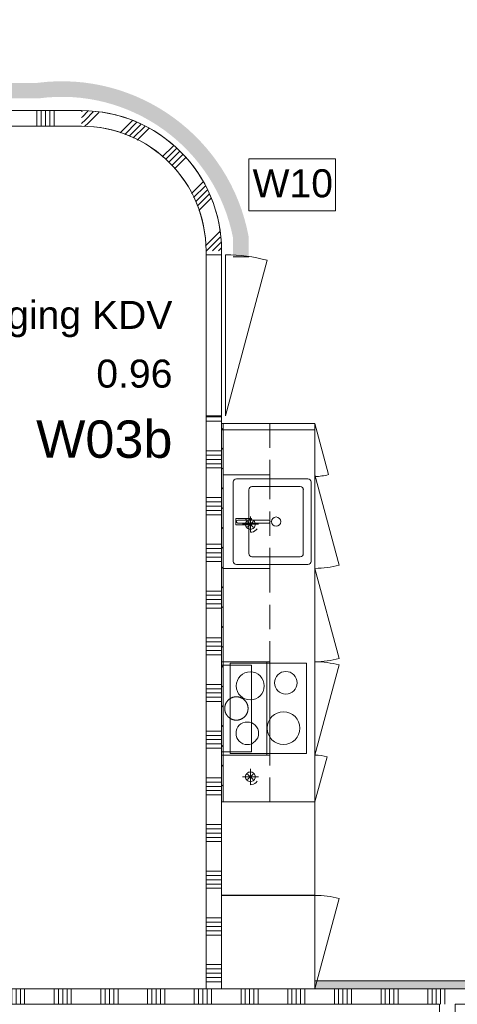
# Model space of a CAD drawing. Header units: millimetres. Extents: x -850 to 154668, y -80411 to 71019.
# Tile 157 of 236: x 42678 to 45490, y 36455 to 42779. Entities that reach past the tile are written whole.
import ezdxf
from ezdxf.enums import TextEntityAlignment as Align

# ---------------------------------------------------------------- set-up
doc = ezdxf.new("R2010")
doc.units = ezdxf.units.MM
doc.header["$MEASUREMENT"] = 0
for name, pattern in [('B0103', [8750, 2500, -1250, 2500, -1250, 0, -1250]), ('B0701', [234.119993, 155.999994, -78.119999]), ('Wipeout_Contour', [1000, 0, -1000])]:
    doc.linetypes.add(name, pattern=pattern)
for name, color, linetype in [('Info Wandafwerking aanduiding', 7, 'Continuous'), ('Info Wandafwerking aanduiding Doorsnede-arcering', 7, 'Continuous'), ('New_22 NC Binnenwanden', 7, 'Continuous'), ('New_22 NC Binnenwanden Deuren', 7, 'Continuous'), ('New_22 NC Binnenwanden Doorsnede-arcering', 7, 'Continuous'), ('New_23 Vloeren', 7, 'Continuous'), ('New_73 Keuken', 7, 'Continuous'), ('New_73 Keuken Afdek-arcering', 7, 'Continuous'), ('New_73 Keuken Doorsnede-arcering', 7, 'Continuous'), ('New_Info Wandafwerking aanduiding', 7, 'Continuous'), ('New_Info Wandafwerking aanduiding Doorsnede-arcering', 7, 'Continuous'), ('New_Z Ruimtefuncties', 7, 'Continuous'), ('New_Z Ruimtefuncties Zone omranding', 7, 'Continuous'), ('New_Z Ruimtefuncties Zone tekst', 7, 'Continuous')]:
    doc.layers.add(name, color=color, linetype=linetype)
doc.styles.add('GENERATED_STYLE_1', font='arial.ttf')
doc.styles.add('GENERATED_STYLE_2', font='arial.ttf')

# ---------------------------------------------------------------- blocks, each defined once
blk = doc.blocks.new('Slab_1_1', base_point=(0, 17060))
at = {"layer": 'New_23 Vloeren', "color": 7, "linetype": 'Continuous', "lineweight": 0, "flags": 128}
blk.add_lwpolyline([(0, 17060), (25600, 17060), (25600, 17539.8), (30060, 17539.8), (30060, 0), (44257.3, 0), (99110, 0), (99110, 26125), (78570.2, 26125), (78570.2, 30220), (61804.1, 30220), (61804.1, 33195.8), (50070.2, 33195.8), (50070.2, 36555.1), (42600, 36555.1), (42600, 38994.9), (31200.9, 38994.9), (31200.9, 49880), (25600, 49880), (25600, 70460), (0, 70460)], close=True, dxfattribs=at)
blk = doc.blocks.new('Slab_3_1', base_point=(31200.9, 49880))
at = {"layer": 'New_23 Vloeren', "color": 7, "linetype": 'Continuous', "lineweight": 0, "flags": 128}
blk.add_lwpolyline([(31200.9, 49880), (31200.9, 38994.9), (42600, 38994.9), (42600, 36555.1), (50070.2, 36555.1), (50070.2, 33195.8), (61804.1, 33195.8), (61804.1, 53915), (31400.3, 53915), (31400.3, 49880)], close=True, dxfattribs=at)
blk = doc.blocks.new('Wall_51_1', base_point=(43975.4, 40185.5))
at = {"color": 254, "linetype": 'Wipeout_Contour', "lineweight": 0, "ltscale": 239118.763006}
blk.add_wipeout([(43975.4, 40145.5), (44575.3, 40145.5), (44575.3, 40185.5), (43975.4, 40185.5)], dxfattribs=at).dxf.layer = 'New_73 Keuken Afdek-arcering'
at = {"layer": 'New_73 Keuken', "color": 1, "linetype": 'Continuous', "lineweight": 0, "flags": 128}
for points in [[(44575.3, 40185.5), (43975.4, 40185.5)], [(43975.4, 40145.5), (43975.4, 40185.5)], [(44575.3, 40145.5), (44575.3, 40185.5)], [(43975.4, 40145.5), (44575.3, 40145.5)]]:
    blk.add_lwpolyline(points, dxfattribs=at)
blk = doc.blocks.new('Kast basis fornuis 22')
at = {"layer": 'New_73 Keuken', "color": 1, "linetype": 'Continuous', "lineweight": 0}
for p, q in [((0, 600), (600, 600)), ((590, 545), (10, 545)), ((10, 545), (10, 55)), ((590, 55), (590, 545)), ((0, 0), (579.6, -155.3)), ((0, 0), (600, 0)), ((10, 55), (590, 55))]:
    blk.add_line(p, q, dxfattribs=at)
for centre, radius in [((140.5, 434.7), 72.5), ((445, 415.6), 90), ((173.6, 202), 105), ((465.3, 187.3), 72.5)]:
    blk.add_circle(centre, radius, dxfattribs=at)
blk.add_arc((0, 0), 600, 345, 0, dxfattribs=at)
blk = doc.blocks.new('Kast basis 1D 22_4')
at = {"layer": 'New_73 Keuken', "color": 1, "linetype": 'Continuous', "lineweight": 0}
for p, q in [((0, 599.9), (340, 599.9)), ((0, 0), (0, 599.9)), ((0, 0), (340, 0)), ((0, 0), (328.4, -88))]:
    blk.add_line(p, q, dxfattribs=at)
blk.add_arc((0, 0), 340, 345, 0, dxfattribs=at)
blk = doc.blocks.new('Kast hoog 1D inbouwapparatuur 22')
at = {"layer": 'New_73 Keuken', "color": 1, "linetype": 'Continuous', "lineweight": 0}
for p, q in [((600, 600), (0, 600)), ((0, 600), (0, 0)), ((600, 0), (600, 600)), ((0, 0), (600, 0))]:
    blk.add_line(p, q, dxfattribs=at)
blk = doc.blocks.new('Afzuigkap inbouw 22')
at = {"layer": 'New_73 Keuken', "color": 1, "linetype": 'B0103', "lineweight": 0}
for p, q in [((0, 310), (0, 0)), ((600, 310), (0, 310)), ((22, 310), (22, 118)), ((578, 310), (22, 310)), ((578, 118), (578, 310)), ((600, 0), (600, 310)), ((22, 118), (578, 118)), ((0, 20), (600, 20)), ((0, 0), (600, 0))]:
    blk.add_line(p, q, dxfattribs=at)
blk.add_circle((300, 215), 75, dxfattribs=at)
blk = doc.blocks.new('Kast basis 1D 22_12')
at = {"layer": 'New_73 Keuken', "color": 1, "linetype": 'Continuous', "lineweight": 0}
for p, q in [((0, 600), (600, 600)), ((555, 525), (45, 525)), ((320, 509), (280, 509)), ((280, 509), (280, 444)), ((320, 444), (320, 509)), ((25, 505), (25, 45)), ((280, 444), (291, 444)), ((291, 443), (280.3, 443)), ((280.3, 443), (280.3, 408)), ((291, 495), (291, 297.1)), ((291, 444), (291, 495)), ((291, 408), (291, 443)), ((309, 297.2), (309, 495)), ((309, 495), (309, 444)), ((309, 444), (320, 444)), ((319.7, 443), (309, 443)), ((309, 443), (309, 408)), ((319.7, 408), (319.7, 443)), ((575, 45), (575, 505)), ((75, 405), (75, 95)), ((505, 425), (95, 425)), ((280.3, 408), (291, 408)), ((309, 408), (319.7, 408)), ((525, 95), (525, 405)), ((95, 75), (505, 75)), ((0, 0), (600, 0)), ((0, 0), (579.6, -155.3)), ((45, 25), (555, 25))]:
    blk.add_line(p, q, dxfattribs=at)
blk.add_circle((300, 250), 30, dxfattribs=at)
for centre, radius, start, end in [((45, 505), 20, 90, 180), ((555, 505), 20, 0, 90), ((300, 495), 9, 0, 180), ((300, 495), 9, 0, 180), ((95, 405), 20, 90, 180), ((505, 405), 20, 0, 90), ((300, 297.1), 9, 180.14724, 0.14724), ((95, 95), 20, 180, 270), ((505, 95), 20, 270, 0), ((45, 45), 20, 180, 270), ((555, 45), 20, 270, 0), ((0, 0), 600, 345, 0)]:
    blk.add_arc(centre, radius, start, end, dxfattribs=at)
blk.add_point((95, 75), dxfattribs=at)
blk = doc.blocks.new('Kast basis 1D 22_11')
at = {"layer": 'New_73 Keuken', "color": 1, "linetype": 'Continuous', "lineweight": 0}
for p, q in [((0, 600), (600, 600)), ((0, 0), (600, 0)), ((0, 0), (579.6, -155.3))]:
    blk.add_line(p, q, dxfattribs=at)
blk.add_arc((0, 0), 600, 345, 0, dxfattribs=at)
blk = doc.blocks.new('Kast basis 1D 22_14')
at = {"layer": 'New_73 Keuken', "color": 1, "linetype": 'Continuous', "lineweight": 0}
for p, q in [((0, 600), (300, 600)), ((0, 0), (300, 0)), ((0, 0), (289.8, -77.6))]:
    blk.add_line(p, q, dxfattribs=at)
blk.add_arc((0, 0), 300, 345, 0, dxfattribs=at)
blk = doc.blocks.new('Kast hoog 1D 22')
at = {"layer": 'New_73 Keuken', "color": 1, "linetype": 'Continuous', "lineweight": 0}
for p, q in [((600, 600), (0, 600)), ((0, 600), (0, 0)), ((600, 0), (600, 600)), ((0, 0), (600, 0)), ((0, 0), (579.6, -155.3))]:
    blk.add_line(p, q, dxfattribs=at)
blk.add_arc((0, 0), 600, 345, 0, dxfattribs=at)
blk = doc.blocks.new('*X1450')
at = {"layer": 'New_22 NC Binnenwanden Doorsnede-arcering', "color": 254, "linetype": 'Continuous', "lineweight": 0, "true_color": 0xe9ebeb}
for p, q in [((43080.5, 42194.4), (43075.3, 42189.2)), ((43115.8, 42191), (43081.1, 42156.2)), ((43151.1, 42187.5), (43100.5, 42136.8)), ((43186.5, 42184), (43119.9, 42117.4)), ((43081.1, 42156.2), (43075.3, 42150.4)), ((43100.5, 42136.8), (43075.3, 42111.6)), ((43403, 42131.5), (43323.2, 42051.7)), ((43430.8, 42120.5), (43353, 42042.7)), ((43119.9, 42117.4), (43095.4, 42093)), ((43456.1, 42107), (43382.6, 42033.5)), ((43481.4, 42093.5), (43407.9, 42019.9)), ((43506.7, 42080), (43433.1, 42006.4)), ((43665.2, 41969.5), (43594.5, 41898.7)), ((43686.6, 41952), (43615.8, 41881.3)), ((43707.9, 41934.5), (43637.2, 41863.8)), ((43726, 41913.9), (43655.3, 41843.1)), ((43743.5, 41892.5), (43672.8, 41821.8)), ((43855.4, 41735.4), (43781.9, 41661.9)), ((43869, 41710.1), (43795.4, 41636.6)), ((43882.5, 41684.8), (43808.9, 41611.3)), ((43896, 41659.5), (43819.8, 41583.3)), ((43908.6, 41633.4), (43828.8, 41553.6)), ((43963.1, 41418.8), (43890.8, 41346.5)), ((43966.6, 41383.4), (43910.2, 41327.1)), ((43890.8, 41346.5), (43872.1, 41327.7)), ((43910.2, 41327.1), (43878.1, 41295)), ((43929.6, 41307.7), (43916.9, 41295)), ((43970, 41348.1), (43929.6, 41307.7)), ((43973.5, 41312.8), (43955.7, 41295))]:
    blk.add_line(p, q, dxfattribs=at)
blk = doc.blocks.new('Wall_249_1', base_point=(43975.3, 41295))
at = {"layer": 'New_22 NC Binnenwanden', "color": 8, "linetype": 'Continuous', "lineweight": 0, "true_color": 0x778488}
for radius in [900, 800]:
    blk.add_arc((43075.3, 41295), radius, 0, 90.0017, dxfattribs=at)
at = {"layer": 'New_22 NC Binnenwanden', "color": 8, "lineweight": 0, "true_color": 0x778488}
blk.add_blockref('*X1450', (0, 0), dxfattribs=at)
blk = doc.blocks.new('Wall_462_1', base_point=(44575.3, 36554.9))
at = {"layer": 'Info Wandafwerking aanduiding Doorsnede-arcering', "linetype": 'Continuous', "lineweight": 0, "true_color": 0xffce00}
blk.add_hatch(color=40, dxfattribs=at).paths.add_polyline_path([(44575.3, 36554.9), (49970.4, 36554.9), (49970.4, 36604.9), (44575.3, 36604.9)])
at = {"layer": 'Info Wandafwerking aanduiding', "color": 1, "linetype": 'Continuous', "lineweight": 0, "flags": 128}
for points in [[(49970.4, 36604.9), (44575.3, 36604.9)], [(44575.3, 36604.9), (44575.3, 36554.9)], [(44575.3, 36554.9), (49970.4, 36554.9)], [(49970.4, 36554.9), (49970.4, 36604.9)]]:
    blk.add_lwpolyline(points, dxfattribs=at)
blk = doc.blocks.new('Kast wand 1D 22_4')
at = {"layer": 'New_73 Keuken', "color": 1, "linetype": 'B0701', "lineweight": 0}
for p, q in [((300, 300), (0, 300)), ((0, 300), (0, 0)), ((300, 0), (300, 300)), ((0, 0), (300, 0))]:
    blk.add_line(p, q, dxfattribs=at)
blk = doc.blocks.new('Kast wand 1D 22_5')
at = {"layer": 'New_73 Keuken', "color": 1, "linetype": 'B0701', "lineweight": 0}
for p, q in [((600, 300), (0, 300)), ((0, 300), (0, 0)), ((600, 0), (600, 300)), ((0, 0), (600, 0))]:
    blk.add_line(p, q, dxfattribs=at)
blk = doc.blocks.new('Kast wand 1D 22_6')
at = {"layer": 'New_73 Keuken', "color": 1, "linetype": 'B0701', "lineweight": 0}
for p, q in [((330, 300), (0, 300)), ((0, 300), (0, 0)), ((330, 0), (330, 300)), ((0, 0), (330, 0))]:
    blk.add_line(p, q, dxfattribs=at)
blk = doc.blocks.new('Lichtspot 22_2')
at = {"layer": 'New_73 Keuken', "color": 1, "linetype": 'Continuous', "lineweight": 0}
for p, q in [((-44.1, 0), (-51.2, 0)), ((-50, 0), (50, 0)), ((-31.3, 0), (-44.1, 0)), ((-30.7, 6.1), (-31.3, 0)), ((-26.9, 0), (-31.3, 0)), ((-28.9, 12), (-30.7, 6.1)), ((-26, 17.4), (-28.9, 12)), ((-7.1, 0), (-26.9, 0)), ((-22.1, 22.1), (-26, 17.4)), ((-17.4, 26), (-22.1, 22.1)), ((-17.7, -17.7), (17.7, 17.7)), ((17.7, -17.7), (-17.7, 17.7)), ((-12, 28.9), (-17.4, 26)), ((-6.1, 30.7), (-12, 28.9)), ((0, 0), (-7.1, 0)), ((0, 31.3), (-6.1, 30.7)), ((0, 44.1), (0, 51.2)), ((0, -50), (0, 50)), ((0, 44.1), (0, 31.3)), ((0, 26.9), (0, 31.3)), ((6.1, 30.7), (0, 31.3)), ((0, 26.9), (0, 7.1)), ((0, 0), (0, 7.1)), ((0, 0), (7.1, 0)), ((0, 0), (0, -7.1)), ((12, 28.9), (6.1, 30.7)), ((26.9, 0), (7.1, 0)), ((17.4, 26), (12, 28.9)), ((22.1, 22.1), (17.4, 26)), ((26, 17.4), (22.1, 22.1)), ((28.9, 12), (26, 17.4)), ((26.9, 0), (31.3, 0)), ((36.4, 36.1), (28.7, 42.4)), ((30.7, 6.1), (28.9, 12)), ((31.3, 0), (30.7, 6.1)), ((30.7, -6.1), (31.3, 0)), ((44.1, 0), (31.3, 0)), ((42.7, 28.3), (36.4, 36.1)), ((47.4, 19.5), (42.7, 28.3)), ((44.1, 0), (51.2, 0)), ((50.2, 9.9), (47.4, 19.5)), ((51.2, 0), (50.2, 9.9)), ((-31.3, 0), (-30.7, -6.1)), ((-30.7, -6.1), (-28.9, -12)), ((-28.9, -12), (-26, -17.4)), ((-26, -17.4), (-22.1, -22.1)), ((-22.1, -22.1), (-17.4, -26)), ((-17.4, -26), (-12, -28.9)), ((-12, -28.9), (-6.1, -30.7)), ((-6.1, -30.7), (0, -31.3)), ((0, -7.1), (0, -26.9)), ((0, -26.9), (0, -31.3)), ((0, -31.3), (6.1, -30.7)), ((0, -31.3), (0, -44.1)), ((0, -44.1), (0, -51.2)), ((6.1, -30.7), (12, -28.9)), ((12, -28.9), (17.4, -26)), ((17.4, -26), (22.1, -22.1)), ((22.1, -22.1), (26, -17.4)), ((26, -17.4), (28.9, -12)), ((28.9, -12), (30.7, -6.1))]:
    blk.add_line(p, q, dxfattribs=at)
blk = doc.blocks.new('*X3053')
at = {"layer": 'New_22 NC Binnenwanden Doorsnede-arcering', "color": 254, "linetype": 'Continuous', "lineweight": 0, "true_color": 0xe9ebeb}
for p, q in [((42600, 36555.1), (42600, 36455.1)), ((42627.4, 36555.1), (42627.4, 36455.1)), ((42654.9, 36555.1), (42654.9, 36455.1)), ((42682.3, 36555.1), (42682.3, 36455.1)), ((42709.7, 36555.1), (42709.7, 36455.1)), ((42900, 36555.1), (42900, 36455.1)), ((42927.4, 36555.1), (42927.4, 36455.1)), ((42954.9, 36555.1), (42954.9, 36455.1)), ((42982.3, 36555.1), (42982.3, 36455.1)), ((43009.7, 36555.1), (43009.7, 36455.1)), ((43200, 36555.1), (43200, 36455.1)), ((43227.4, 36555.1), (43227.4, 36455.1)), ((43254.9, 36555.1), (43254.9, 36455.1)), ((43282.3, 36555.1), (43282.3, 36455.1)), ((43309.7, 36555.1), (43309.7, 36455.1)), ((43500, 36555.1), (43500, 36455.1)), ((43527.4, 36555.1), (43527.4, 36455.1)), ((43554.9, 36555.1), (43554.9, 36455.1)), ((43582.3, 36555.1), (43582.3, 36455.1)), ((43609.7, 36555.1), (43609.7, 36455.1)), ((43800, 36555.1), (43800, 36455.1)), ((43827.4, 36555.1), (43827.4, 36455.1)), ((43854.9, 36555.1), (43854.9, 36455.1)), ((43882.3, 36555.1), (43882.3, 36455.1)), ((43909.7, 36555.1), (43909.7, 36455.1)), ((44100, 36555.1), (44100, 36455.1)), ((44127.4, 36555.1), (44127.4, 36455.1)), ((44154.9, 36555.1), (44154.9, 36455.1)), ((44182.3, 36555.1), (44182.3, 36455.1)), ((44209.7, 36555.1), (44209.7, 36455.1)), ((44400, 36555.1), (44400, 36455.1)), ((44427.4, 36555.1), (44427.4, 36455.1)), ((44454.9, 36555.1), (44454.9, 36455.1)), ((44482.3, 36555.1), (44482.3, 36455.1)), ((44509.7, 36555.1), (44509.7, 36455.1)), ((44700, 36555.1), (44700, 36455.1)), ((44727.4, 36555.1), (44727.4, 36455.1)), ((44754.9, 36555.1), (44754.9, 36455.1)), ((44782.3, 36555.1), (44782.3, 36455.1)), ((44809.7, 36555.1), (44809.7, 36455.1)), ((45000, 36555.1), (45000, 36455.1)), ((45027.4, 36555.1), (45027.4, 36455.1)), ((45054.9, 36555.1), (45054.9, 36455.1)), ((45082.3, 36555.1), (45082.3, 36455.1)), ((45109.7, 36555.1), (45109.7, 36455.1)), ((45300, 36555.1), (45300, 36455.1)), ((45327.4, 36555.1), (45327.4, 36455.1)), ((45354.9, 36555.1), (45354.9, 36455.1)), ((45382.3, 36555.1), (45382.3, 36455.1)), ((45409.7, 36555.1), (45409.7, 36455.1)), ((45600, 36555.1), (45600, 36455.1)), ((45627.4, 36555.1), (45627.4, 36455.1)), ((45654.9, 36555.1), (45654.9, 36455.1)), ((45682.3, 36555.1), (45682.3, 36455.1)), ((45709.7, 36555.1), (45709.7, 36455.1)), ((45900, 36555.1), (45900, 36455.1)), ((45927.4, 36555.1), (45927.4, 36455.1)), ((45954.9, 36555.1), (45954.9, 36455.1)), ((45982.3, 36555.1), (45982.3, 36455.1)), ((46009.7, 36555.1), (46009.7, 36455.1)), ((46200, 36555.1), (46200, 36455.1)), ((46227.4, 36555.1), (46227.4, 36455.1)), ((46254.9, 36555.1), (46254.9, 36455.1)), ((46282.3, 36555.1), (46282.3, 36455.1)), ((46309.7, 36555.1), (46309.7, 36455.1)), ((46500, 36555.1), (46500, 36455.1)), ((46527.4, 36555.1), (46527.4, 36455.1)), ((46554.9, 36555.1), (46554.9, 36455.1)), ((46582.3, 36555.1), (46582.3, 36455.1)), ((46609.7, 36555.1), (46609.7, 36455.1)), ((46800, 36555.1), (46800, 36455.1)), ((46827.4, 36555.1), (46827.4, 36455.1)), ((46854.9, 36555.1), (46854.9, 36455.1)), ((46882.3, 36555.1), (46882.3, 36455.1)), ((46909.7, 36555.1), (46909.7, 36455.1)), ((47100, 36555.1), (47100, 36455.1)), ((47127.4, 36555.1), (47127.4, 36455.1)), ((47154.9, 36555.1), (47154.9, 36455.1)), ((47182.3, 36555.1), (47182.3, 36455.1)), ((47209.7, 36555.1), (47209.7, 36455.1)), ((47400, 36555.1), (47400, 36455.1)), ((47427.4, 36555.1), (47427.4, 36455.1)), ((47454.9, 36555.1), (47454.9, 36455.1)), ((47482.3, 36555.1), (47482.3, 36455.1)), ((47509.7, 36555.1), (47509.7, 36455.1)), ((47700, 36555.1), (47700, 36455.1)), ((47727.4, 36555.1), (47727.4, 36455.1)), ((47754.9, 36555.1), (47754.9, 36455.1)), ((47782.3, 36555.1), (47782.3, 36455.1)), ((47809.7, 36555.1), (47809.7, 36455.1)), ((48000, 36555.1), (48000, 36455.1)), ((48027.4, 36555.1), (48027.4, 36455.1)), ((48054.9, 36555.1), (48054.9, 36455.1)), ((48082.3, 36555.1), (48082.3, 36455.1)), ((48109.7, 36555.1), (48109.7, 36455.1)), ((48300, 36555.1), (48300, 36455.1)), ((48327.4, 36555.1), (48327.4, 36455.1)), ((48354.9, 36555.1), (48354.9, 36455.1)), ((48382.3, 36555.1), (48382.3, 36455.1)), ((48409.7, 36555.1), (48409.7, 36455.1)), ((48600, 36555.1), (48600, 36455.1)), ((48627.4, 36555.1), (48627.4, 36455.1)), ((48654.9, 36555.1), (48654.9, 36455.1)), ((48682.3, 36555.1), (48682.3, 36455.1)), ((48709.7, 36555.1), (48709.7, 36455.1)), ((48900, 36555.1), (48900, 36455.1)), ((48927.4, 36555.1), (48927.4, 36455.1)), ((48954.9, 36555.1), (48954.9, 36455.1)), ((48982.3, 36555.1), (48982.3, 36455.1)), ((49009.7, 36555.1), (49009.7, 36455.1)), ((49200, 36555.1), (49200, 36455.1)), ((49227.4, 36555.1), (49227.4, 36455.1)), ((49254.9, 36555.1), (49254.9, 36455.1)), ((49282.3, 36555.1), (49282.3, 36455.1)), ((49309.7, 36555.1), (49309.7, 36455.1)), ((49500, 36555.1), (49500, 36455.1)), ((49527.4, 36555.1), (49527.4, 36455.1)), ((49554.9, 36555.1), (49554.9, 36455.1)), ((49582.3, 36555.1), (49582.3, 36455.1)), ((49609.7, 36555.1), (49609.7, 36455.1)), ((49800, 36555.1), (49800, 36455.1)), ((49827.4, 36555.1), (49827.4, 36455.1)), ((49854.9, 36555.1), (49854.9, 36455.1)), ((49882.3, 36555.1), (49882.3, 36455.1)), ((49909.7, 36555.1), (49909.7, 36455.1))]:
    blk.add_line(p, q, dxfattribs=at)
blk = doc.blocks.new('Wall_643_1', base_point=(42600, 36455.1))
at = {"layer": 'New_22 NC Binnenwanden', "color": 8, "linetype": 'Continuous', "lineweight": 0, "true_color": 0x778488, "flags": 128}
for points in [[(49970.4, 36555.1), (42600, 36555.1)], [(42600, 36455.1), (42600, 36555.1)], [(42600, 36455.1), (45375.4, 36455.1)], [(45475.4, 36455.1), (47660.3, 36455.1)], [(47760.3, 36455.1), (49970.4, 36455.1)]]:
    blk.add_lwpolyline(points, dxfattribs=at)
at = {"layer": 'New_22 NC Binnenwanden', "color": 8, "lineweight": 0, "true_color": 0x778488}
blk.add_blockref('*X3053', (0, 0), dxfattribs=at)
blk = doc.blocks.new('*X3073')
at = {"layer": 'New_22 NC Binnenwanden Doorsnede-arcering', "color": 254, "linetype": 'Continuous', "lineweight": 0, "true_color": 0xe9ebeb}
for p, q in [((43875.3, 40227.4), (43975.3, 40227.4)), ((43875.3, 40200), (43975.3, 40200)), ((43875.3, 40009.7), (43975.3, 40009.7)), ((43875.3, 39982.3), (43975.3, 39982.3)), ((43875.3, 39954.9), (43975.3, 39954.9)), ((43875.3, 39927.4), (43975.3, 39927.4)), ((43875.3, 39900), (43975.3, 39900)), ((43875.3, 39709.7), (43975.3, 39709.7)), ((43875.3, 39682.3), (43975.3, 39682.3)), ((43875.3, 39654.9), (43975.3, 39654.9)), ((43875.3, 39627.4), (43975.3, 39627.4)), ((43875.3, 39600), (43975.3, 39600)), ((43875.3, 39409.7), (43975.3, 39409.7)), ((43875.3, 39382.3), (43975.3, 39382.3)), ((43875.3, 39354.9), (43975.3, 39354.9)), ((43875.3, 39327.4), (43975.3, 39327.4)), ((43875.3, 39300), (43975.3, 39300)), ((43875.3, 39109.7), (43975.3, 39109.7)), ((43875.3, 39082.3), (43975.3, 39082.3)), ((43875.3, 39054.9), (43975.3, 39054.9)), ((43875.3, 39027.4), (43975.3, 39027.4)), ((43875.3, 39000), (43975.3, 39000)), ((43875.3, 38809.7), (43975.3, 38809.7)), ((43875.3, 38782.3), (43975.3, 38782.3)), ((43875.3, 38754.9), (43975.3, 38754.9)), ((43875.3, 38727.4), (43975.3, 38727.4)), ((43875.3, 38700), (43975.3, 38700)), ((43875.3, 38509.7), (43975.3, 38509.7)), ((43875.3, 38482.3), (43975.3, 38482.3)), ((43875.3, 38454.9), (43975.3, 38454.9)), ((43875.3, 38427.4), (43975.3, 38427.4)), ((43875.3, 38400), (43975.3, 38400)), ((43875.3, 38209.7), (43975.3, 38209.7)), ((43875.3, 38182.3), (43975.3, 38182.3)), ((43875.3, 38154.9), (43975.3, 38154.9)), ((43875.3, 38127.4), (43975.3, 38127.4)), ((43875.3, 38100), (43975.3, 38100)), ((43875.3, 37909.7), (43975.3, 37909.7)), ((43875.3, 37882.3), (43975.3, 37882.3)), ((43875.3, 37854.9), (43975.3, 37854.9)), ((43875.3, 37827.4), (43975.3, 37827.4)), ((43875.3, 37800), (43975.3, 37800)), ((43875.3, 37609.7), (43975.3, 37609.7)), ((43875.3, 37582.3), (43975.3, 37582.3)), ((43875.3, 37554.9), (43975.3, 37554.9)), ((43875.3, 37527.4), (43975.3, 37527.4)), ((43875.3, 37500), (43975.3, 37500)), ((43875.3, 37309.7), (43975.3, 37309.7)), ((43875.3, 37282.3), (43975.3, 37282.3)), ((43875.3, 37254.9), (43975.3, 37254.9)), ((43875.3, 37227.4), (43975.3, 37227.4)), ((43875.3, 37200), (43975.3, 37200)), ((43875.3, 37009.7), (43975.3, 37009.7)), ((43875.3, 36982.3), (43975.3, 36982.3)), ((43875.3, 36954.9), (43975.3, 36954.9)), ((43875.3, 36927.4), (43975.3, 36927.4)), ((43875.3, 36900), (43975.3, 36900)), ((43875.3, 36709.7), (43975.3, 36709.7)), ((43875.3, 36682.3), (43975.3, 36682.3)), ((43875.3, 36654.9), (43975.3, 36654.9)), ((43875.3, 36627.4), (43975.3, 36627.4)), ((43875.3, 36600), (43975.3, 36600))]:
    blk.add_line(p, q, dxfattribs=at)
blk = doc.blocks.new('D1 22')
at = {"layer": 'New_22 NC Binnenwanden Deuren', "color": 1, "linetype": 'Continuous', "lineweight": 0}
for q in [(-481.8, 267.6), (-517, 0)]:
    blk.add_line((517, 0), q, dxfattribs=at)
at = {"layer": 'New_22 NC Binnenwanden Deuren', "color": 7, "linetype": 'Continuous', "lineweight": 0}
for p, q in [((-517, -25), (-517, -125)), ((-517, -25), (-517, -125)), ((517, -25), (517, -125)), ((517, -25), (517, -125))]:
    blk.add_line(p, q, dxfattribs=at)
at = {"layer": 'New_22 NC Binnenwanden Deuren', "color": 1, "linetype": 'Continuous', "lineweight": 0}
blk.add_arc((517, 0), 1034, 165, 180, dxfattribs=at)
blk = doc.blocks.new('Wall_650_1', base_point=(43975.3, 41295))
at = {"layer": 'New_22 NC Binnenwanden', "color": 8, "linetype": 'Continuous', "lineweight": 0, "true_color": 0x778488}
for p, q in [((43975.3, 41269.2), (43875.3, 41269.2)), ((43975.3, 40235.2), (43875.3, 40235.2))]:
    blk.add_line(p, q, dxfattribs=at)
at = {"layer": 'New_22 NC Binnenwanden', "color": 8, "linetype": 'Continuous', "lineweight": 0, "true_color": 0x778488, "flags": 128}
for points in [[(43875.3, 41295), (43875.3, 41269.2)], [(43975.3, 41269.2), (43975.3, 41295)], [(43875.3, 40235.2), (43875.3, 36554.9)], [(43975.3, 36554.9), (43975.3, 40235.2)], [(43975.3, 36554.9), (43875.3, 36554.9)]]:
    blk.add_lwpolyline(points, dxfattribs=at)
at = {"layer": 'New_22 NC Binnenwanden', "color": 8, "lineweight": 0, "true_color": 0x778488}
blk.add_blockref('*X3073', (0, 0), dxfattribs=at)
at = {"layer": 'New_22 NC Binnenwanden Deuren', "color": 1, "linetype": 'Continuous', "lineweight": 0, "zscale": 1000, "rotation": 270}
blk.add_blockref('D1 22', (44000.3, 40752.2), dxfattribs=at)
blk = doc.blocks.new('*X3079')
at = {"layer": 'New_22 NC Binnenwanden Doorsnede-arcering', "color": 254, "linetype": 'Continuous', "lineweight": 0, "true_color": 0xe9ebeb}
for p, q in [((41098.7, 42094.9), (41098.7, 42194.9)), ((41289, 42094.9), (41289, 42194.9)), ((41316.4, 42094.9), (41316.4, 42194.9)), ((41343.9, 42094.9), (41343.9, 42194.9)), ((41371.3, 42094.9), (41371.3, 42194.9)), ((41398.7, 42094.9), (41398.7, 42194.9)), ((41589, 42094.9), (41589, 42194.9)), ((41616.4, 42094.9), (41616.4, 42194.9)), ((41643.9, 42094.9), (41643.9, 42194.9)), ((41671.3, 42094.9), (41671.3, 42194.9)), ((41698.7, 42094.9), (41698.7, 42194.9)), ((41889, 42094.9), (41889, 42194.9)), ((41916.4, 42094.9), (41916.4, 42194.9)), ((41943.9, 42094.9), (41943.9, 42194.9)), ((41971.3, 42094.9), (41971.3, 42194.9)), ((41998.7, 42094.9), (41998.7, 42194.9)), ((42189, 42094.9), (42189, 42194.9)), ((42216.4, 42094.9), (42216.4, 42194.9)), ((42243.9, 42094.9), (42243.9, 42194.9)), ((42271.3, 42094.9), (42271.3, 42194.9)), ((42298.7, 42094.9), (42298.7, 42194.9)), ((42489, 42094.9), (42489, 42194.9)), ((42516.4, 42094.9), (42516.4, 42194.9)), ((42543.9, 42094.9), (42543.9, 42194.9)), ((42571.3, 42094.9), (42571.3, 42194.9)), ((42598.7, 42094.9), (42598.7, 42194.9)), ((42789, 42095), (42789, 42195)), ((42816.4, 42095), (42816.4, 42195)), ((42843.9, 42095), (42843.9, 42195)), ((42871.3, 42095), (42871.3, 42195)), ((42898.7, 42095), (42898.7, 42195))]:
    blk.add_line(p, q, dxfattribs=at)
blk = doc.blocks.new('Wall_651_1', base_point=(31100.8, 42194.6))
at = {"layer": 'New_22 NC Binnenwanden', "color": 8, "linetype": 'Continuous', "lineweight": 0, "true_color": 0x778488, "flags": 128}
for points in [[(43075.3, 42195), (41097.4, 42194.9)], [(42025.3, 42094.9), (43075.3, 42095)]]:
    blk.add_lwpolyline(points, dxfattribs=at)
at = {"layer": 'New_22 NC Binnenwanden', "color": 8, "lineweight": 0, "true_color": 0x778488}
blk.add_blockref('*X3079', (0, 0), dxfattribs=at)
blk = doc.blocks.new('Wall_652_1', base_point=(45475.4, 36455.1))
at = {"layer": 'New_22 NC Binnenwanden', "color": 8, "linetype": 'Continuous', "lineweight": 0, "true_color": 0x778488, "flags": 128}
for points in [[(45375.4, 36455.1), (45375, 30076.8)], [(45475, 30076.8), (45475.4, 36455.1)]]:
    blk.add_lwpolyline(points, dxfattribs=at)
blk = doc.blocks.new('Berging KDV_0.96_83_1', base_point=(42947.7, 40448.6))
at = {"layer": 'New_Z Ruimtefuncties Zone tekst', "color": 2, "lineweight": 0}
for tag, height, style, p in [('DUMMY_938', 180, 'GENERATED_STYLE_1', (43659.5, 41014.3)), ('ROOM_NAME', 180, 'GENERATED_STYLE_1', (43659.5, 40973.2)), ('DUMMY_939', 180, 'GENERATED_STYLE_1', (43659.5, 40637.2)), ('ROOM_NUMBER', 180, 'GENERATED_STYLE_1', (43659.5, 40596.1)), ('stWallCovering', 240, 'GENERATED_STYLE_2', (43659.5, 40205.2))]:
    blk.add_attdef(tag, text='', height=height, dxfattribs=dict(at, style=style)).set_placement(p, align=Align.TOP_RIGHT)
at = {"layer": 'New_Z Ruimtefuncties Zone tekst', "color": 2, "lineweight": 0, "style": 'GENERATED_STYLE_2'}
blk.add_attdef('DUMMY_940', text='', height=240, dxfattribs=at).set_placement((42236, 40260.1), align=Align.TOP_LEFT)
blk = doc.blocks.new('Wall_709_1', base_point=(43975.4, 40185.2))
at = {"layer": 'New_73 Keuken Doorsnede-arcering', "linetype": 'Continuous', "lineweight": 0, "true_color": 0x000000}
h = blk.add_hatch(dxfattribs=at)
h.set_pattern_fill('310_Naaldhout__01__0001', color=18, style=0, pattern_type=2)
h.set_pattern_definition([(134.99737, (0, 0), (63.64253, 63.63669), [])])
h.paths.add_polyline_path([(43975.4, 40185.2), (43975.3, 37755.2), (43985.3, 37755.2), (43985.4, 40185.2)])
at = {"layer": 'New_73 Keuken', "color": 9, "linetype": 'Continuous', "lineweight": 0, "flags": 128}
for points in [[(43975.4, 40185.2), (43975.3, 37755.2)], [(43985.4, 40185.2), (43975.4, 40185.2)], [(43985.3, 37755.2), (43985.4, 40185.2)]]:
    blk.add_lwpolyline(points, dxfattribs=at)
blk = doc.blocks.new('Wall_725_1', base_point=(44049.3, 41256.9))
at = {"layer": 'New_Info Wandafwerking aanduiding Doorsnede-arcering', "linetype": 'Continuous', "lineweight": 0}
for points in [[(44149.3, 41385), (44049.3, 41375.7, -0.026747), (44065.8, 41256.9), (44149.3, 41256.9)], [(44049.3, 41375.7), (44049.3, 41256.9), (44065.8, 41256.9, 0.026747)]]:
    blk.add_hatch(color=1, dxfattribs=at).paths.add_polyline_path(points)
at = {"layer": 'New_Info Wandafwerking aanduiding', "color": 9, "linetype": 'Continuous', "lineweight": 0, "flags": 128}
blk.add_lwpolyline([(44049.3, 41256.9), (44149.3, 41256.9)], dxfattribs=at)
blk = doc.blocks.new('Wall_726_1', base_point=(44049.3, 41375.7))
at = {"layer": 'New_Info Wandafwerking aanduiding Doorsnede-arcering', "linetype": 'Continuous', "lineweight": 0}
blk.add_hatch(color=1, dxfattribs=at).paths.add_polyline_path([(44149.3, 41385, 0.398297), (42791.5, 42373.6), (42798.1, 42273.6, -0.397602), (44049.3, 41375.7)])
blk = doc.blocks.new('Wall_727_1', base_point=(42798.1, 42273.6))
at = {"layer": 'New_Info Wandafwerking aanduiding Doorsnede-arcering', "linetype": 'Continuous', "lineweight": 0}
blk.add_hatch(color=1, dxfattribs=at).paths.add_polyline_path([(42791.5, 42373.6), (31225.7, 42373.6), (31225.7, 42273.6), (42798.1, 42273.6)])

msp = doc.modelspace()

# ---------------------------------------------------------------- linework, layer by layer
at = {"layer": 'New_Info Wandafwerking aanduiding', "color": 9, "linetype": 'Continuous', "lineweight": 0, "flags": 128}
msp.add_lwpolyline([(44149.3, 41884.6), (44706.2, 41884.6), (44706.2, 41551.7), (44149.3, 41551.7)], close=True, dxfattribs=at)
at = {"layer": 'New_Z Ruimtefuncties Zone omranding', "color": 93, "linetype": 'Continuous', "lineweight": 0, "true_color": 0x55d03c, "flags": 128}
msp.add_lwpolyline([(42025.3, 38995), (42600, 38995), (42600, 36555.1), (43875.3, 36555.1), (43875.3, 41195), (43875.3, 41295, 0.414213), (43075.3, 42095), (42025.3, 42095)], format="xyb", close=True, dxfattribs=at)

# ---------------------------------------------------------------- block references
at = {"layer": 'Info Wandafwerking aanduiding', "color": 1, "lineweight": 0}
msp.add_blockref('Wall_462_1', (44575.3, 36554.9), dxfattribs=at)
at = {"layer": 'New_22 NC Binnenwanden', "color": 8, "lineweight": 0, "true_color": 0x778488}
for name, p in [('Wall_651_1', (31100.8, 42194.6)), ('Wall_249_1', (43975.3, 41295)), ('Wall_643_1', (42600, 36455.1)), ('Wall_652_1', (45475.4, 36455.1))]:
    msp.add_blockref(name, p, dxfattribs=at)
at = {"layer": 'New_23 Vloeren', "color": 7, "linetype": 'Continuous', "lineweight": 0}
for name, p in [('Slab_1_1', (0, 17060)), ('Slab_3_1', (31200.9, 49880))]:
    msp.add_blockref(name, p, dxfattribs=at)
at = {"layer": 'New_73 Keuken', "color": 1, "linetype": 'Continuous', "lineweight": 0, "zscale": 1000}
for name, p, xscale, rotation in [('Kast basis 1D 22_12', (44575.2, 39855.2), -0.9999999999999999, 89.99504349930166), ('Kast wand 1D 22_5', (44285.3, 39855.2), -1, 90.00156518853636), ('Kast basis 1D 22_11', (44575.1, 39255.2), -0.9999999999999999, 89.99504349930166), ('Kast wand 1D 22_5', (44285.3, 39255.2), -1, 90.00156518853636)]:
    msp.add_blockref(name, p, dxfattribs=dict(at, xscale=xscale, rotation=rotation))
for name, p, rotation in [('Lichtspot 22_2', (44160.5, 39538.1), 270), ('Kast basis fornuis 22', (44575.1, 38055.2), 90), ('Afzuigkap inbouw 22', (44285.3, 38055.2), 90), ('Kast wand 1D 22_5', (44285.3, 38055.2), 89.99843481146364), ('Kast basis 1D 22_14', (44575.3, 37755.2), 90.00495650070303), ('Kast wand 1D 22_4', (44285.3, 37755.2), 89.99843481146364), ('Lichtspot 22_2', (44160.5, 37916.2), 270), ('Kast hoog 1D inbouwapparatuur 22', (44575.4, 37155.2), 90), ('Kast hoog 1D 22', (44575.3, 36554.9), 90)]:
    msp.add_blockref(name, p, dxfattribs=dict(at, rotation=rotation))
at = {"layer": 'New_Info Wandafwerking aanduiding', "color": 1, "lineweight": 0}
for name, p in [('Wall_726_1', (44049.3, 41375.7)), ('Wall_727_1', (42798.1, 42273.6)), ('Wall_725_1', (44049.3, 41256.9))]:
    msp.add_blockref(name, p, dxfattribs=at)
at = {"layer": 'New_Z Ruimtefuncties', "color": 2, "linetype": 'Continuous', "lineweight": 0}
msp.add_blockref('Berging KDV_0.96_83_1', (42947.7, 40448.6), dxfattribs=at).add_auto_attribs({'ROOM_NAME': 'Berging KDV', 'ROOM_NUMBER': '0.96', 'stWallCovering': 'W03b'})

# ---------------------------------------------------------------- texts
at = {"layer": 'New_Info Wandafwerking aanduiding', "color": 2, "linetype": 'Continuous', "lineweight": 0, "insert": (44174.3, 41818.4), "char_height": 180, "attachment_point": 1, "style": 'GENERATED_STYLE_1'}
msp.add_mtext('\\A1;{\\pql;\\fArial|b0|i0|c0|p38;W10}', dxfattribs=at)

# ---------------------------------------------------------------- next in the draw order: block references
at = {"layer": 'New_73 Keuken', "color": 1, "lineweight": 0}
msp.add_blockref('Wall_51_1', (43975.4, 40185.5), dxfattribs=at)

# ---------------------------------------------------------------- next in the draw order: linework, layer by layer
at = {"layer": 'New_Z Ruimtefuncties Zone omranding', "color": 41, "linetype": 'Continuous', "lineweight": 0, "true_color": 0xffeeaa, "flags": 128}
msp.add_lwpolyline([(31200.8, 44805), (31200.8, 42195), (43075.3, 42195, -0.414206), (43975.3, 41295), (43975.3, 36554.9), (49970.5, 36554.9), (49970.5, 37155.1), (53550.4, 37155.1), (53550.4, 41294.6, -0.414214), (54450.4, 42194.6), (55536.6, 42194.6), (55536.6, 44805)], format="xyb", close=True, dxfattribs=at)

# ---------------------------------------------------------------- next in the draw order: block references
at = {"layer": 'New_22 NC Binnenwanden', "color": 8, "lineweight": 0, "true_color": 0x778488}
msp.add_blockref('Wall_650_1', (43975.3, 41295), dxfattribs=at)
at = {"layer": 'New_73 Keuken', "color": 1, "lineweight": 0}
msp.add_blockref('Wall_709_1', (43975.4, 40185.2), dxfattribs=at)
at = {"layer": 'New_73 Keuken', "color": 1, "linetype": 'Continuous', "lineweight": 0, "zscale": 1000}
for name, p, xscale, rotation in [('Kast basis 1D 22_4', (44575.3, 40185.5), -0.9999999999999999, 89.99504349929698), ('Kast wand 1D 22_6', (44285.3, 40185.4), -1, 90.00156518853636)]:
    msp.add_blockref(name, p, dxfattribs=dict(at, xscale=xscale, rotation=rotation))

doc.saveas('drawing.dxf')
